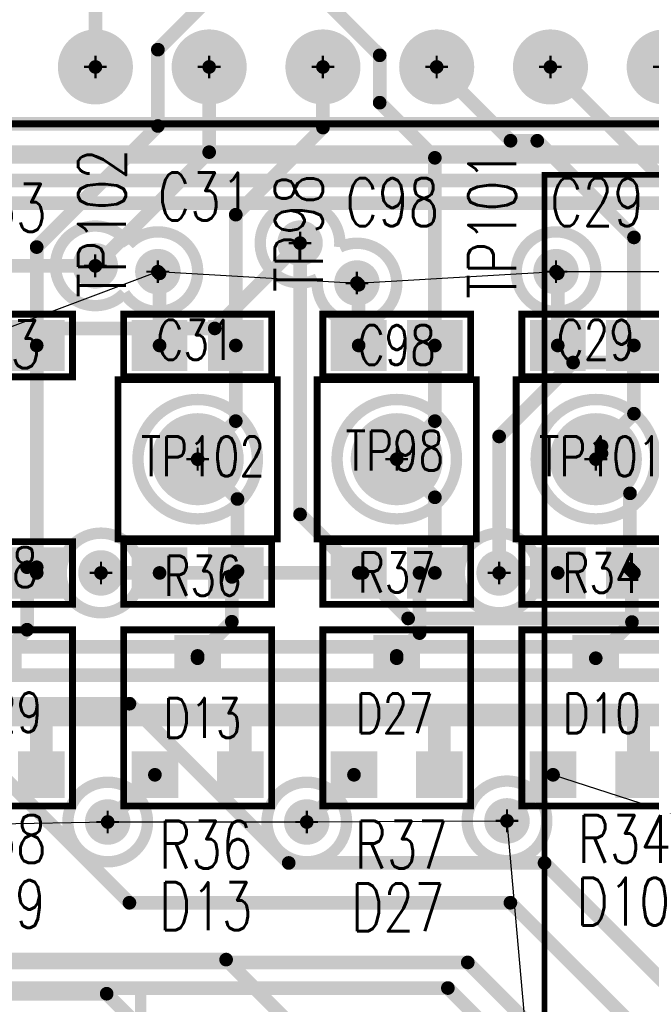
# Model space of a CAD drawing. Extents: x -7.2 to 18.3, y -5.6 to 10.9.
# Tile 41 of 112: x 4.159 to 4.714, y 1.076 to 1.941. Entities that reach past the tile are written whole.
import ezdxf
from ezdxf.enums import TextEntityAlignment as Align

# ---------------------------------------------------------------- set-up
doc = ezdxf.new("R2010")
doc.units = 0
for name, pattern in [('SIG_141', [2, 1, 1]), ('SIG_144', [2, 1, 1]), ('SIG_153', [2, 1, 1]), ('SIG_16', [2, 1, 1]), ('SIG_170', [2, 1, 1]), ('SIG_171', [2, 1, 1]), ('SIG_174', [2, 1, 1]), ('SIG_182', [2, 1, 1]), ('SIG_183', [2, 1, 1]), ('SIG_186', [2, 1, 1]), ('SIG_187', [2, 1, 1]), ('SIG_190', [2, 1, 1]), ('SIG_192', [2, 1, 1]), ('SIG_194', [2, 1, 1]), ('SIG_195', [2, 1, 1]), ('SIG_205', [2, 1, 1]), ('SIG_207', [2, 1, 1]), ('SIG_208', [2, 1, 1]), ('SIG_209', [2, 1, 1]), ('SIG_212', [2, 1, 1]), ('SIG_216', [2, 1, 1]), ('SIG_28', [2, 1, 1]), ('SIG_38', [2, 1, 1]), ('SIG_55', [2, 1, 1])]:
    doc.linetypes.add(name, pattern=pattern)
for name, color, linetype in [('2D_LINE_100', 2, 'CONTINUOUS'), ('DRIL_NPLTE_THRU_01', 16, 'CONTINUOUS'), ('DRIL_NPLTE_THRU_03', 146, 'CONTINUOUS'), ('DRIL_NPLTE_THRU_04', 176, 'CONTINUOUS'), ('DRIL_PLTE_THRU_01', 16, 'CONTINUOUS'), ('DRIL_PLTE_THRU_03', 146, 'CONTINUOUS'), ('DRIL_PLTE_THRU_04', 176, 'CONTINUOUS'), ('DRIL_SYMBOL', 254, 'CONTINUOUS'), ('LINK_00', 2, 'CONTINUOUS'), ('PADS_BOT', 5, 'CONTINUOUS'), ('PADS_INNER', 1, 'CONTINUOUS'), ('PADS_TOP', 1, 'CONTINUOUS'), ('PADS_XR_131', 3, 'CONTINUOUS'), ('PADS_XR_132', 6, 'CONTINUOUS'), ('PADS_XR_133', 254, 'CONTINUOUS'), ('PART_NAME_123', 255, 'CONTINUOUS'), ('PART_NAME_129', 2, 'CONTINUOUS'), ('PART_TOP_2DLINE_123', 255, 'CONTINUOUS'), ('PART_TOP_2DLINE_129', 2, 'CONTINUOUS'), ('POUR_OUTLINE_03', 130, 'CONTINUOUS'), ('POUR_VOID_03', 130, 'CONTINUOUS'), ('TRACE_01', 1, 'CONTINUOUS'), ('TRACE_04', 5, 'CONTINUOUS'), ('VIAPTS', 56, 'CONTINUOUS')]:
    doc.layers.add(name, color=color, linetype=linetype)
doc.styles.add('W0$001', font='simplex', dxfattribs={"width": 0.75})
doc.styles.add('W0$006', font='simplex', dxfattribs={"width": 0.75})

# ---------------------------------------------------------------- blocks, each defined once
blk = doc.blocks.new('SMOOTH_0$005')
at = {"const_width": 0.0025}
blk.add_lwpolyline([(-0.00125, 0, 1), (0.00125, 0, 1)], format="xyb", close=True, dxfattribs=at)
blk = doc.blocks.new('DRAWING_291')
at = {"layer": '2D_LINE_100', "const_width": 0.005}
blk.add_lwpolyline([(-0.13, 0.175), (2.96646, 0.175), (2.96646, -1.82), (-0.13, -1.82)], close=True, dxfattribs=at)
at = {"layer": '2D_LINE_100'}
blk.add_blockref('SMOOTH_0$005', (-0.13, 0.175), dxfattribs=at)
blk = doc.blocks.new('POUR_VOID_64')
at = {"layer": 'POUR_VOID_03', "const_width": 0.01}
blk.add_lwpolyline([(-15.57581, -17.66834, -2.912434), (-15.57979, -17.71116, -2.912434)], format="xyb", close=True, dxfattribs=at)
blk = doc.blocks.new('POUR_VOID_63')
at = {"layer": 'POUR_VOID_03', "const_width": 0.01}
blk.add_lwpolyline([(-15.5678, -17.8572, 1), (-15.4628, -17.8572, 1)], format="xyb", close=True, dxfattribs=at)
blk = doc.blocks.new('POUR_VOID_62')
at = {"layer": 'POUR_VOID_03', "const_width": 0.01}
blk.add_lwpolyline([(-15.6353, -17.9572, 1), (-15.5653, -17.9572, 1)], format="xyb", close=True, dxfattribs=at)
blk = doc.blocks.new('POUR_VOID_61')
at = {"layer": 'POUR_VOID_03', "const_width": 0.01}
blk.add_lwpolyline([(-15.6294, -18.1762, 1), (-15.5594, -18.1762, 1)], format="xyb", close=True, dxfattribs=at)
blk = doc.blocks.new('POUR_VOID_60')
at = {"layer": 'POUR_VOID_03', "const_width": 0.01}
blk.add_lwpolyline([(-15.39048, -17.67076, -3.835671), (-15.41012, -17.69874, -3.835671)], format="xyb", close=True, dxfattribs=at)
blk = doc.blocks.new('POUR_VOID_59')
at = {"layer": 'POUR_VOID_03', "const_width": 0.01}
blk.add_lwpolyline([(-15.3928, -17.8572, 1), (-15.2878, -17.8572, 1)], format="xyb", close=True, dxfattribs=at)
blk = doc.blocks.new('POUR_VOID_58')
at = {"layer": 'POUR_VOID_03', "const_width": 0.01}
blk.add_lwpolyline([(-15.4544, -18.1762, 1), (-15.3844, -18.1762, 1)], format="xyb", close=True, dxfattribs=at)
blk = doc.blocks.new('POUR_VOID_56')
at = {"layer": 'POUR_VOID_03', "const_width": 0.01}
blk.add_lwpolyline([(-15.2353, -17.6923, 1), (-15.1653, -17.6923, 1)], format="xyb", close=True, dxfattribs=at)
blk = doc.blocks.new('POUR_VOID_55')
at = {"layer": 'POUR_VOID_03', "const_width": 0.01}
blk.add_lwpolyline([(-15.2178, -17.8572, 1), (-15.1128, -17.8572, 1)], format="xyb", close=True, dxfattribs=at)
blk = doc.blocks.new('POUR_VOID_54')
at = {"layer": 'POUR_VOID_03', "const_width": 0.01}
blk.add_lwpolyline([(-15.2853, -17.9572, 1), (-15.2153, -17.9572, 1)], format="xyb", close=True, dxfattribs=at)
blk = doc.blocks.new('POUR_VOID_53')
at = {"layer": 'POUR_VOID_03', "const_width": 0.01}
blk.add_lwpolyline([(-15.2784, -18.1752, 1), (-15.2084, -18.1752, 1)], format="xyb", close=True, dxfattribs=at)
blk = doc.blocks.new('POUR_OUTLINE_1')
at = {"layer": 'POUR_OUTLINE_03', "const_width": 0.01}
blk.add_lwpolyline([(-13.68517, -17.3132), (-14.06482, -17.3132, -2.315909), (-14.11578, -17.3132), (-14.3203, -17.3132), (-14.3203, -17.5922), (-14.5403, -17.5922, -1), (-14.6103, -17.5922), (-15.9453, -17.5922, -1), (-16.0153, -17.5922), (-16.1093, -17.5922), (-16.1093, -17.69399, -8.305766), (-16.1093, -17.71061), (-16.1093, -18.3222), (-15.5653, -18.3222), (-15.5653, -19.4772), (-14.9203, -19.4772, -4.999895), (-14.8203, -19.4772), (-12.0449, -19.4772)], format="xyb", dxfattribs=at)
for name in ['POUR_VOID_60', 'POUR_VOID_64', 'POUR_VOID_56', 'POUR_VOID_63', 'POUR_VOID_59', 'POUR_VOID_55', 'POUR_VOID_62', 'POUR_VOID_54', 'POUR_VOID_61', 'POUR_VOID_58', 'POUR_VOID_53']:
    blk.add_blockref(name, (0, 0))
blk = doc.blocks.new('POUR_HEADER_0')
blk.add_blockref('POUR_OUTLINE_1', (16.9203, 12.3322))
blk = doc.blocks.new('SMOOTH_0$006')
at = {"const_width": 0.003}
blk.add_lwpolyline([(-0.0015, 0, 1), (0.0015, 0, 1)], format="xyb", close=True, dxfattribs=at)
blk = doc.blocks.new('SMOOTH_0$001')
at = {"const_width": 0.0005}
blk.add_lwpolyline([(-0.00025, 0, 1), (0.00025, 0, 1)], format="xyb", close=True, dxfattribs=at)
blk = doc.blocks.new('PART_BODY_TOP_339')
at = {"layer": 'PART_TOP_2DLINE_123', "const_width": 0.006}
blk.add_lwpolyline([(-0.065, -0.02756), (0.065, -0.02756), (0.065, 0.02756), (-0.065, 0.02756)], close=True, dxfattribs=at)
at = {"layer": 'PART_TOP_2DLINE_129', "const_width": 0.001}
blk.add_lwpolyline([(-0.065, -0.03), (0.065, -0.03), (0.065, 0.02756), (-0.065, 0.02756)], close=True, dxfattribs=at)
at = {"layer": 'PART_TOP_2DLINE_123'}
for p in [(-0.065, 0.02756), (0.065, 0.02756), (-0.065, -0.02756), (0.065, -0.02756)]:
    blk.add_blockref('SMOOTH_0$006', p, dxfattribs=at)
at = {"layer": 'PART_TOP_2DLINE_129'}
for p in [(-0.065, 0.02756), (0.065, 0.02756), (-0.065, -0.03), (0.065, -0.03)]:
    blk.add_blockref('SMOOTH_0$001', p, dxfattribs=at)
blk = doc.blocks.new('DRIL_HOLE_0')
blk.add_lwpolyline([(0, 0, 1), (0, 0, 1)], format="xyb", close=True)
blk = doc.blocks.new('PAD_1')
blk.add_lwpolyline([(0, 0, 1), (0, 0, 1)], format="xyb", close=True)
blk = doc.blocks.new('PAD_46')
at = {"const_width": 0.045}
blk.add_lwpolyline([(-0.0245, 0), (0.0245, 0)], dxfattribs=at)
blk = doc.blocks.new('PAD_47')
at = {"const_width": 0.039}
blk.add_lwpolyline([(-0.0215, 0), (0.0215, 0)], dxfattribs=at)
blk = doc.blocks.new('STK_TOP_14')
at = {"layer": 'DRIL_PLTE_THRU_01'}
blk.add_blockref('DRIL_HOLE_0', (0, 0), dxfattribs=at)
at = {"layer": 'DRIL_PLTE_THRU_03'}
blk.add_blockref('DRIL_HOLE_0', (0, 0), dxfattribs=at)
at = {"layer": 'DRIL_PLTE_THRU_04'}
blk.add_blockref('DRIL_HOLE_0', (0, 0), dxfattribs=at)
at = {"layer": 'PADS_BOT'}
blk.add_blockref('PAD_1', (0, 0), dxfattribs=at)
at = {"layer": 'PADS_INNER'}
blk.add_blockref('PAD_1', (0, 0), dxfattribs=at)
at = {"layer": 'PADS_TOP'}
blk.add_blockref('PAD_47', (0, 0), dxfattribs=at)
at = {"layer": 'PADS_XR_131'}
blk.add_blockref('PAD_46', (0, 0), dxfattribs=at)
at = {"layer": 'PADS_XR_133'}
blk.add_blockref('PAD_47', (0, 0), dxfattribs=at)
blk = doc.blocks.new('SYM_TOP_12')
for name, p in [('PART_BODY_TOP_339', (0, 0)), ('STK_TOP_14', (-0.0335, 0)), ('STK_TOP_14', (0.0335, 0))]:
    blk.add_blockref(name, p)
blk = doc.blocks.new('PART_TOP_34')
blk.add_blockref('SYM_TOP_12', (0, 0))
at = {"layer": 'PART_NAME_123', "style": 'W0$006', "width": 0.75}
blk.add_text('C33', height=0.042, rotation=180, dxfattribs=at).set_placement((0.04, -0.1))
at = {"layer": 'PART_NAME_129', "style": 'W0$001', "width": 0.75}
blk.add_text('C33', height=0.042, rotation=180, dxfattribs=at).set_placement((0.045, 0.02))
blk = doc.blocks.new('PART_TOP_37')
blk.add_blockref('SYM_TOP_12', (0, 0))
at = {"layer": 'PART_NAME_123', "style": 'W0$006', "width": 0.75}
blk.add_text('C31', height=0.042, rotation=180, dxfattribs=at).set_placement((0.035, -0.11))
at = {"layer": 'PART_NAME_129', "style": 'W0$001', "width": 0.75}
blk.add_text('C31', height=0.035, rotation=180, dxfattribs=at).set_placement((0.0019, -0.0049), align=Align.MIDDLE_CENTER)
blk = doc.blocks.new('PART_BODY_TOP_362')
at = {"layer": 'PART_TOP_2DLINE_123', "const_width": 0.006}
blk.add_lwpolyline([(-0.5, 0.2), (3.295, 0.2), (3.295, -0.125), (-0.5, -0.125)], close=True, dxfattribs=at)
at = {"layer": 'PART_TOP_2DLINE_129', "const_width": 0.001}
blk.add_lwpolyline([(-1.095, 0.2), (3.935, 0.2), (3.935, -0.125), (-1.095, -0.125)], close=True, dxfattribs=at)
blk = doc.blocks.new('DRIL_SYMBOL_0$03')
at = {"layer": 'DRIL_SYMBOL', "const_width": 0.002}
for points in [[(0, -0.01), (0, 0.01)], [(-0.01, 0), (0.01, 0)]]:
    blk.add_lwpolyline(points, dxfattribs=at)
blk = doc.blocks.new('DRIL_HOLE_0$03')
at = {"const_width": 0.015}
blk.add_lwpolyline([(-0.0075, 0, 1), (0.0075, 0, 1)], format="xyb", close=True, dxfattribs=at)
blk.add_blockref('DRIL_SYMBOL_0$03', (0, 0))
blk = doc.blocks.new('PAD_66')
at = {"const_width": 0.025}
blk.add_lwpolyline([(0, -0.0125, 1), (0, 0.0125, 1)], format="xyb", close=True, dxfattribs=at)
blk = doc.blocks.new('PAD_69')
at = {"const_width": 0.033}
blk.add_lwpolyline([(0, -0.0165, 1), (0, 0.0165, 1)], format="xyb", close=True, dxfattribs=at)
blk = doc.blocks.new('STK_TOP_42')
at = {"layer": 'DRIL_PLTE_THRU_01'}
blk.add_blockref('DRIL_HOLE_0$03', (0, 0), dxfattribs=at)
at = {"layer": 'DRIL_PLTE_THRU_03'}
blk.add_blockref('DRIL_HOLE_0$03', (0, 0), dxfattribs=at)
at = {"layer": 'DRIL_PLTE_THRU_04'}
blk.add_blockref('DRIL_HOLE_0$03', (0, 0), dxfattribs=at)
at = {"layer": 'PADS_BOT'}
blk.add_blockref('PAD_66', (0, 0), dxfattribs=at)
at = {"layer": 'PADS_INNER'}
blk.add_blockref('PAD_66', (0, 0), dxfattribs=at)
at = {"layer": 'PADS_TOP'}
blk.add_blockref('PAD_66', (0, 0), dxfattribs=at)
at = {"layer": 'PADS_XR_131'}
blk.add_blockref('PAD_69', (0, 0), dxfattribs=at)
at = {"layer": 'PADS_XR_132'}
blk.add_blockref('PAD_69', (0, 0), dxfattribs=at)
blk = doc.blocks.new('SYM_TOP_35')
for name, p in [('PART_BODY_TOP_362', (0, 0)), ('STK_TOP_42', (0.5, 0.15)), ('STK_TOP_42', (0.6, 0.15)), ('STK_TOP_42', (0.7, 0.15)), ('STK_TOP_42', (0.8, 0.15)), ('STK_TOP_42', (0.9, 0.15)), ('STK_TOP_42', (1, 0.15))]:
    blk.add_blockref(name, p)
blk = doc.blocks.new('PART_TOP_63')
blk.add_blockref('SYM_TOP_35', (0, 0))
blk = doc.blocks.new('PART_BODY_TOP_363')
at = {"layer": 'PART_TOP_2DLINE_123', "const_width": 0.006}
blk.add_lwpolyline([(-0.065, -0.02756), (0.065, -0.02756), (0.065, 0.02756), (-0.065, 0.02756)], close=True, dxfattribs=at)
at = {"layer": 'PART_TOP_2DLINE_129', "const_width": 0.001}
blk.add_lwpolyline([(-0.065, -0.03), (0.065, -0.03), (0.065, 0.02756), (-0.065, 0.02756)], close=True, dxfattribs=at)
at = {"layer": 'PART_TOP_2DLINE_123'}
for p in [(-0.065, 0.02756), (0.065, 0.02756), (-0.065, -0.02756), (0.065, -0.02756)]:
    blk.add_blockref('SMOOTH_0$006', p, dxfattribs=at)
at = {"layer": 'PART_TOP_2DLINE_129'}
for p in [(-0.065, 0.02756), (0.065, 0.02756), (-0.065, -0.03), (0.065, -0.03)]:
    blk.add_blockref('SMOOTH_0$001', p, dxfattribs=at)
blk = doc.blocks.new('SYM_TOP_36')
for name, p in [('PART_BODY_TOP_363', (0, 0)), ('STK_TOP_14', (-0.0335, 0)), ('STK_TOP_14', (0.0335, 0))]:
    blk.add_blockref(name, p)
blk = doc.blocks.new('PART_TOP_82')
blk.add_blockref('SYM_TOP_36', (0, 0))
at = {"layer": 'PART_NAME_123', "style": 'W0$006', "width": 0.75}
blk.add_text('R34', height=0.042, dxfattribs=at).set_placement((-0.0161, -0.255))
at = {"layer": 'PART_NAME_129', "style": 'W0$001', "width": 0.75}
blk.add_text('R34', height=0.035, dxfattribs=at).set_placement((0.005, 0), align=Align.MIDDLE_CENTER)
blk = doc.blocks.new('PART_TOP_83')
blk.add_blockref('SYM_TOP_36', (0, 0))
at = {"layer": 'PART_NAME_123', "style": 'W0$006', "width": 0.75}
blk.add_text('R36', height=0.042, dxfattribs=at).set_placement((-0.0341, -0.26))
at = {"layer": 'PART_NAME_129', "style": 'W0$001', "width": 0.75}
blk.add_text('R36', height=0.035, dxfattribs=at).set_placement((-0.03, -0.02))
blk = doc.blocks.new('PART_TOP_92')
blk.add_blockref('SYM_TOP_36', (0, 0))
at = {"layer": 'PART_NAME_123', "style": 'W0$006', "width": 0.75}
blk.add_text('R37', height=0.042, dxfattribs=at).set_placement((-0.0371, -0.26))
at = {"layer": 'PART_NAME_129', "style": 'W0$001', "width": 0.75}
blk.add_text('R37', height=0.035, dxfattribs=at).set_placement((0, 0.00033), align=Align.MIDDLE_CENTER)
blk = doc.blocks.new('PART_TOP_93')
blk.add_blockref('SYM_TOP_36', (0, 0))
at = {"layer": 'PART_NAME_123', "style": 'W0$006', "width": 0.75}
blk.add_text('R38', height=0.042, rotation=180, dxfattribs=at).set_placement((0.04, 0.255))
at = {"layer": 'PART_NAME_129', "style": 'W0$001', "width": 0.75}
blk.add_text('R38', height=0.035, rotation=180, dxfattribs=at).set_placement((-0.0001, -0.0051), align=Align.MIDDLE_CENTER)
blk = doc.blocks.new('PART_TOP_113')
blk.add_blockref('SYM_TOP_12', (0, 0))
at = {"layer": 'PART_NAME_123', "style": 'W0$006', "width": 0.75}
blk.add_text('C98', height=0.042, dxfattribs=at).set_placement((-0.045, 0.105))
at = {"layer": 'PART_NAME_129', "style": 'W0$001', "width": 0.75}
blk.add_text('C98', height=0.035, dxfattribs=at).set_placement((0, 0.00033), align=Align.MIDDLE_CENTER)
blk = doc.blocks.new('PART_TOP_145')
blk.add_blockref('SYM_TOP_12', (0, 0))
at = {"layer": 'PART_NAME_123', "style": 'W0$006', "width": 0.75}
blk.add_text('C29', height=0.042, rotation=180, dxfattribs=at).set_placement((0.04, -0.105))
at = {"layer": 'PART_NAME_129', "style": 'W0$001', "width": 0.75}
blk.add_text('C29', height=0.035, rotation=180, dxfattribs=at).set_placement((0, -0.005), align=Align.MIDDLE_CENTER)
blk = doc.blocks.new('PART_BODY_TOP_358')
at = {"layer": 'PART_TOP_2DLINE_123', "const_width": 0.006}
blk.add_lwpolyline([(-0.07, -0.07), (-0.07, 0.07), (0.07, 0.07), (0.07, -0.07)], close=True, dxfattribs=at)
at = {"layer": 'PART_TOP_2DLINE_129', "const_width": 0.001}
blk.add_lwpolyline([(-0.07, -0.07), (-0.07, 0.07), (0.07, 0.07), (0.07, -0.07)], close=True, dxfattribs=at)
at = {"layer": 'PART_TOP_2DLINE_123'}
for p in [(-0.07, 0.07), (0.07, 0.07), (-0.07, -0.07), (0.07, -0.07)]:
    blk.add_blockref('SMOOTH_0$006', p, dxfattribs=at)
at = {"layer": 'PART_TOP_2DLINE_129'}
for p in [(-0.07, 0.07), (0.07, 0.07), (-0.07, -0.07), (0.07, -0.07)]:
    blk.add_blockref('SMOOTH_0$001', p, dxfattribs=at)
blk = doc.blocks.new('DRIL_SYMBOL_0$04')
at = {"layer": 'DRIL_SYMBOL', "const_width": 0.002}
for points in [[(0, -0.01), (0, 0.01)], [(-0.01, 0), (0.01, 0)]]:
    blk.add_lwpolyline(points, dxfattribs=at)
blk = doc.blocks.new('DRIL_HOLE_0$04')
at = {"const_width": 0.02}
blk.add_lwpolyline([(-0.01, 0, 1), (0.01, 0, 1)], format="xyb", close=True, dxfattribs=at)
blk.add_blockref('DRIL_SYMBOL_0$04', (0, 0))
blk = doc.blocks.new('PAD_55')
at = {"const_width": 0.0375}
blk.add_lwpolyline([(0, -0.01875, 1), (0, 0.01875, 1)], format="xyb", close=True, dxfattribs=at)
blk = doc.blocks.new('PAD_58')
at = {"const_width": 0.0405}
blk.add_lwpolyline([(0, -0.02025, 1), (0, 0.02025, 1)], format="xyb", close=True, dxfattribs=at)
blk = doc.blocks.new('STK_TOP_36')
at = {"layer": 'DRIL_PLTE_THRU_01'}
blk.add_blockref('DRIL_HOLE_0$04', (0, 0), dxfattribs=at)
at = {"layer": 'DRIL_PLTE_THRU_03'}
blk.add_blockref('DRIL_HOLE_0$04', (0, 0), dxfattribs=at)
at = {"layer": 'DRIL_PLTE_THRU_04'}
blk.add_blockref('DRIL_HOLE_0$04', (0, 0), dxfattribs=at)
at = {"layer": 'PADS_BOT'}
blk.add_blockref('PAD_55', (0, 0), dxfattribs=at)
at = {"layer": 'PADS_INNER'}
blk.add_blockref('PAD_55', (0, 0), dxfattribs=at)
at = {"layer": 'PADS_TOP'}
blk.add_blockref('PAD_55', (0, 0), dxfattribs=at)
at = {"layer": 'PADS_XR_131'}
blk.add_blockref('PAD_58', (0, 0), dxfattribs=at)
at = {"layer": 'PADS_XR_132'}
blk.add_blockref('PAD_58', (0, 0), dxfattribs=at)
blk = doc.blocks.new('SYM_TOP_31')
for name in ['PART_BODY_TOP_358', 'STK_TOP_36']:
    blk.add_blockref(name, (0, 0))
blk = doc.blocks.new('PART_TOP_372')
blk.add_blockref('SYM_TOP_31', (0, 0))
at = {"layer": 'PART_NAME_123', "style": 'W0$006', "width": 0.75}
blk.add_text('TP101', height=0.042, rotation=90, dxfattribs=at).set_placement((-0.0701, 0.141))
at = {"layer": 'PART_NAME_129', "style": 'W0$001', "width": 0.75}
blk.add_text('TP101', height=0.035, dxfattribs=at).set_placement((-0.05, -0.015))
blk = doc.blocks.new('PART_TOP_373')
blk.add_blockref('SYM_TOP_31', (0, 0))
at = {"layer": 'PART_NAME_123', "style": 'W0$006', "width": 0.75}
blk.add_text('TP102', height=0.042, rotation=90, dxfattribs=at).set_placement((-0.0631, 0.142))
at = {"layer": 'PART_NAME_129', "style": 'W0$001', "width": 0.75}
blk.add_text('TP102', height=0.035, dxfattribs=at).set_placement((-0.05, -0.015))
blk = doc.blocks.new('PART_TOP_394')
blk.add_blockref('SYM_TOP_31', (0, 0))
at = {"layer": 'PART_NAME_123', "style": 'W0$006', "width": 0.75}
blk.add_text('TP98', height=0.042, dxfattribs=at).set_placement((0.147, 0.0651))
at = {"layer": 'PART_NAME_129', "style": 'W0$001', "width": 0.75}
blk.add_text('TP98', height=0.035, rotation=270, dxfattribs=at).set_placement((-0.01, 0.045))
blk = doc.blocks.new('PART_BODY_TOP_429')
at = {"layer": 'PART_TOP_2DLINE_123', "const_width": 0.006}
blk.add_lwpolyline([(0.065, 0.075), (-0.065, 0.075), (-0.065, -0.08), (0.065, -0.08)], close=True, dxfattribs=at)
at = {"layer": 'PART_TOP_2DLINE_129', "const_width": 0.001}
blk.add_lwpolyline([(0.065, 0.075), (-0.065, 0.075), (-0.065, -0.08), (0.065, -0.08)], close=True, dxfattribs=at)
at = {"layer": 'PART_TOP_2DLINE_123'}
for p in [(-0.065, 0.075), (0.065, 0.075), (-0.065, -0.08), (0.065, -0.08)]:
    blk.add_blockref('SMOOTH_0$006', p, dxfattribs=at)
at = {"layer": 'PART_TOP_2DLINE_129'}
for p in [(-0.065, 0.075), (0.065, 0.075), (-0.065, -0.08), (0.065, -0.08)]:
    blk.add_blockref('SMOOTH_0$001', p, dxfattribs=at)
blk = doc.blocks.new('PAD_12')
at = {"const_width": 0.041}
blk.add_lwpolyline([(-0.0205, 0), (0.0205, 0)], dxfattribs=at)
blk = doc.blocks.new('PAD_11')
at = {"const_width": 0.035}
blk.add_lwpolyline([(-0.0175, 0), (0.0175, 0)], dxfattribs=at)
blk = doc.blocks.new('STK_TOP_9')
at = {"layer": 'DRIL_NPLTE_THRU_01'}
blk.add_blockref('DRIL_HOLE_0', (0, 0), dxfattribs=at)
at = {"layer": 'DRIL_NPLTE_THRU_03'}
blk.add_blockref('DRIL_HOLE_0', (0, 0), dxfattribs=at)
at = {"layer": 'DRIL_NPLTE_THRU_04'}
blk.add_blockref('DRIL_HOLE_0', (0, 0), dxfattribs=at)
at = {"layer": 'PADS_BOT'}
blk.add_blockref('PAD_1', (0, 0), dxfattribs=at)
at = {"layer": 'PADS_INNER'}
blk.add_blockref('PAD_1', (0, 0), dxfattribs=at)
at = {"layer": 'PADS_TOP'}
blk.add_blockref('PAD_11', (0, 0), dxfattribs=at)
at = {"layer": 'PADS_XR_131'}
blk.add_blockref('PAD_12', (0, 0), dxfattribs=at)
at = {"layer": 'PADS_XR_133'}
blk.add_blockref('PAD_11', (0, 0), dxfattribs=at)
blk = doc.blocks.new('SYM_TOP_102')
for name, p in [('PART_BODY_TOP_429', (0, 0)), ('STK_TOP_9', (-0.00009, 0.04998)), ('STK_TOP_9', (-0.03761, -0.0525)), ('STK_TOP_9', (0.0375, -0.0525))]:
    blk.add_blockref(name, p)
blk = doc.blocks.new('PART_TOP_579')
blk.add_blockref('SYM_TOP_102', (0, 0))
at = {"layer": 'PART_NAME_123', "style": 'W0$006', "width": 0.75}
blk.add_text('D10', height=0.042, dxfattribs=at).set_placement((-0.0171, -0.185))
at = {"layer": 'PART_NAME_129', "style": 'W0$001', "width": 0.75}
blk.add_text('D10', height=0.035, dxfattribs=at).set_placement((-0.0291, -0.016))
blk = doc.blocks.new('PART_TOP_580')
blk.add_blockref('SYM_TOP_102', (0, 0))
at = {"layer": 'PART_NAME_123', "style": 'W0$006', "width": 0.75}
blk.add_text('D13', height=0.042, dxfattribs=at).set_placement((-0.0341, -0.189))
at = {"layer": 'PART_NAME_129', "style": 'W0$001', "width": 0.75}
blk.add_text('D13', height=0.035, dxfattribs=at).set_placement((-0.0301, -0.02))
blk = doc.blocks.new('PART_TOP_584')
blk.add_blockref('SYM_TOP_102', (0, 0))
at = {"layer": 'PART_NAME_123', "style": 'W0$006', "width": 0.75}
blk.add_text('D27', height=0.042, dxfattribs=at).set_placement((-0.0401, -0.19))
at = {"layer": 'PART_NAME_129', "style": 'W0$001', "width": 0.75}
blk.add_text('D27', height=0.035, dxfattribs=at).set_placement((-0.0361, -0.016))
blk = doc.blocks.new('PART_TOP_585')
blk.add_blockref('SYM_TOP_102', (0, 0))
at = {"layer": 'PART_NAME_123', "style": 'W0$006', "width": 0.75}
blk.add_text('D29', height=0.042, dxfattribs=at).set_placement((-0.0411, -0.187))
at = {"layer": 'PART_NAME_129', "style": 'W0$001', "width": 0.75}
blk.add_text('D29', height=0.035, dxfattribs=at).set_placement((-0.0301, -0.015))
blk = doc.blocks.new('SMOOTH_0$012')
at = {"const_width": 0.006}
blk.add_lwpolyline([(-0.003, 0, 1), (0.003, 0, 1)], format="xyb", close=True, dxfattribs=at)
blk = doc.blocks.new('SMOOTH_0$02')
at = {"const_width": 0.01}
blk.add_lwpolyline([(-0.005, 0, 1), (0.005, 0, 1)], format="xyb", close=True, dxfattribs=at)
blk = doc.blocks.new('DRIL_SYMBOL_0$018')
at = {"layer": 'DRIL_SYMBOL', "const_width": 0.002}
for points in [[(0, -0.01), (0, 0.01)], [(-0.01, 0), (0.01, 0)]]:
    blk.add_lwpolyline(points, dxfattribs=at)
blk = doc.blocks.new('DRIL_HOLE_0$018')
at = {"const_width": 0.009}
blk.add_lwpolyline([(-0.0045, 0, 1), (0.0045, 0, 1)], format="xyb", close=True, dxfattribs=at)
blk.add_blockref('DRIL_SYMBOL_0$018', (0, 0))
blk = doc.blocks.new('PAD_138')
at = {"const_width": 0.02}
blk.add_lwpolyline([(0, -0.01, 1), (0, 0.01, 1)], format="xyb", close=True, dxfattribs=at)
blk = doc.blocks.new('STK_TOP_4')
at = {"layer": 'DRIL_PLTE_THRU_01'}
blk.add_blockref('DRIL_HOLE_0$018', (0, 0), dxfattribs=at)
at = {"layer": 'DRIL_PLTE_THRU_03'}
blk.add_blockref('DRIL_HOLE_0$018', (0, 0), dxfattribs=at)
at = {"layer": 'DRIL_PLTE_THRU_04'}
blk.add_blockref('DRIL_HOLE_0$018', (0, 0), dxfattribs=at)
at = {"layer": 'PADS_BOT'}
blk.add_blockref('PAD_138', (0, 0), dxfattribs=at)
at = {"layer": 'PADS_INNER'}
blk.add_blockref('PAD_138', (0, 0), dxfattribs=at)
at = {"layer": 'PADS_TOP'}
blk.add_blockref('PAD_138', (0, 0), dxfattribs=at)
blk = doc.blocks.new('SYM_TOP_2')
blk.add_blockref('STK_TOP_4', (0, 0))

msp = doc.modelspace()

# ---------------------------------------------------------------- linework, layer by layer
at = {"layer": 'LINK_00', "linetype": 'SIG_16'}
for p, q in [((4.1066, 1.655), (4.2801, 1.7199)), ((4.2801, 1.7199), (4.4551, 1.7099)), ((4.4551, 1.7099), (4.6301, 1.7199)), ((4.6301, 1.7199), (4.8051, 1.7199)), ((4.62749, 1.2775), (4.802, 1.221)), ((4.058, 1.233), (4.236, 1.236)), ((4.236, 1.236), (4.411, 1.236)), ((4.411, 1.236), (4.587, 1.237)), ((4.587, 1.237), (4.6527, 0.4924))]:
    msp.add_line(p, q, dxfattribs=at)
at = {"layer": 'TRACE_01', "linetype": 'SIG_28', "const_width": 0.012}
msp.add_lwpolyline([(4.2252, 1.8999), (4.2252, 1.9849), (4.1802, 2.0299), (4.1802, 2.0651), (4.2251, 2.11), (4.2251, 2.1848), (4.2503, 2.21), (4.8751, 2.21), (5.0226, 2.3575), (5.0226, 2.4026), (5.075, 2.455), (5.1175, 2.455), (5.1425, 2.48), (5.1425, 2.5225), (5.1815, 2.5615), (5.27, 2.5615)], dxfattribs=at)
at = {"layer": 'TRACE_01', "linetype": 'SIG_187', "const_width": 0.012}
msp.add_lwpolyline([(4.4652, 0.7534), (4.4652, 0.8549), (4.2351, 1.085), (3.8251, 1.085), (3.695, 1.2151), (3.695, 1.3001), (3.4601, 1.535), (3.2451, 1.535), (3.0802, 1.6999), (3.0802, 1.9249), (3.1252, 1.9699), (3.1252, 2.0499)], dxfattribs=at)
at = {"layer": 'TRACE_01', "linetype": 'SIG_209', "const_width": 0.012}
for points in [[(4.1736, 1.655), (4.1736, 1.7415), (4.2801, 1.848), (4.2801, 1.9151), (4.32, 1.955), (4.32, 1.99), (4.2601, 2.0499), (4.2252, 2.0499)], [(4.14001, 1.37998), (4.1651, 1.40507), (4.1651, 1.46), (4.1736, 1.46), (4.1736, 1.655)], [(4.1736, 1.455), (4.1736, 1.655)]]:
    msp.add_lwpolyline(points, dxfattribs=at)
at = {"layer": 'TRACE_01', "linetype": 'SIG_216', "const_width": 0.012}
for points in [[(4.5236, 1.655), (4.5236, 1.82), (4.4751, 1.8685), (4.4751, 1.9101), (4.4252, 1.96), (4.4252, 2.0499)], [(4.4901, 1.555), (4.5236, 1.5885), (4.5236, 1.655)], [(4.5236, 1.455), (4.5236, 1.5215), (4.4901, 1.555)], [(4.49001, 1.37998), (4.49002, 1.38202), (4.5101, 1.4021), (4.5101, 1.455), (4.5236, 1.455)]]:
    msp.add_lwpolyline(points, dxfattribs=at)
at = {"layer": 'TRACE_01', "linetype": 'SIG_186', "const_width": 0.012}
msp.add_lwpolyline([(4.6152, 0.7534), (4.6152, 0.8399), (4.3401, 1.115), (3.8351, 1.115), (3.716, 1.2341), (3.716, 1.3141), (3.4551, 1.575), (3.2651, 1.575), (3.1252, 1.7149), (3.1252, 1.8999)], dxfattribs=at)
at = {"layer": 'TRACE_01', "linetype": 'SIG_212', "const_width": 0.012}
msp.add_lwpolyline([(4.2251, 1.725), (4.2252, 1.725), (4.3252, 1.825), (4.3252, 1.8999)], dxfattribs=at)
at = {"layer": 'TRACE_01', "linetype": 'SIG_183', "const_width": 0.012}
for points in [[(4.3486, 1.655), (4.3486, 1.77), (4.4252, 1.8466), (4.4252, 1.8999)], [(4.3151, 1.555), (4.3486, 1.5885), (4.3486, 1.655)], [(4.3486, 1.455), (4.3501, 1.4565), (4.3501, 1.52), (4.3151, 1.555)], [(4.31501, 1.37998), (4.31502, 1.38202), (4.3451, 1.4121), (4.3451, 1.4515), (4.3486, 1.455)]]:
    msp.add_lwpolyline(points, dxfattribs=at)
at = {"layer": 'TRACE_01', "linetype": 'SIG_182', "const_width": 0.012}
for points in [[(4.6986, 1.655), (4.6986, 1.75), (4.6136, 1.835), (4.5901, 1.835), (4.5252, 1.8999)], [(4.6651, 1.555), (4.6701, 1.56), (4.6701, 1.5665), (4.6986, 1.595), (4.6986, 1.655)], [(4.66501, 1.37998), (4.69685, 1.41182), (4.69685, 1.45675), (4.6951, 1.4585), (4.6951, 1.525), (4.6651, 1.555)], [(4.6986, 1.455), (4.6951, 1.4585), (4.6951, 1.525), (4.6651, 1.555)]]:
    msp.add_lwpolyline(points, dxfattribs=at)
at = {"layer": 'TRACE_01', "linetype": 'SIG_174', "const_width": 0.012}
msp.add_lwpolyline([(4.8736, 1.655), (4.8736, 1.7365), (4.8251, 1.785), (4.7401, 1.785), (4.6252, 1.8999)], dxfattribs=at)
at = {"layer": 'TRACE_01', "linetype": 'SIG_38', "const_width": 0.012}
msp.add_lwpolyline([(4.4566, 1.455), (4.4051, 1.5065), (4.4051, 1.745)], dxfattribs=at)
at = {"layer": 'TRACE_01', "linetype": 'SIG_16', "const_width": 0.012}
for points in [[(4.2816, 1.655), (4.2816, 1.7184), (4.2801, 1.7199)], [(4.6316, 1.655), (4.6316, 1.7184), (4.6301, 1.7199)], [(4.4566, 1.655), (4.4566, 1.7084), (4.4551, 1.7099)], [(4.236, 1.236), (4.27749, 1.27749), (4.27749, 1.2775)], [(4.411, 1.236), (4.45249, 1.27749), (4.45249, 1.2775)], [(4.587, 1.237), (4.62749, 1.27749), (4.62749, 1.2775)]]:
    msp.add_lwpolyline(points, dxfattribs=at)
at = {"layer": 'TRACE_01', "linetype": 'SIG_144', "const_width": 0.012}
msp.add_lwpolyline([(4.2301, 1.455), (4.2816, 1.455)], dxfattribs=at)
at = {"layer": 'TRACE_01', "linetype": 'SIG_141', "const_width": 0.012}
msp.add_lwpolyline([(4.6316, 1.455), (4.5801, 1.455)], dxfattribs=at)
at = {"layer": 'TRACE_01', "linetype": 'SIG_153', "const_width": 0.02}
for points in [[(4.0026, 1.2775), (4.0026, 1.33), (4.1776, 1.33)], [(4.1776, 1.33), (4.0026, 1.33)], [(4.1776, 1.2775), (4.1776, 1.33), (4.2776, 1.33)], [(4.2776, 1.33), (4.1776, 1.33)], [(4.4526, 1.33), (4.2776, 1.33)], [(4.3526, 1.2775), (4.3526, 1.33), (4.4526, 1.33)], [(4.5276, 1.2775), (4.5276, 1.33), (4.4526, 1.33)], [(4.555, 1.33), (4.4526, 1.33)], [(4.5276, 1.2775), (4.5276, 1.33), (4.555, 1.33)], [(4.6276, 1.33), (4.555, 1.33)], [(4.7501, 1.155), (4.7501, 1.33), (4.6276, 1.33)], [(4.7026, 1.33), (4.6276, 1.33)], [(4.8776, 1.2775), (4.8776, 1.3125), (4.8601, 1.33), (4.7026, 1.33)], [(4.7026, 1.2775), (4.7026, 1.33)]]:
    msp.add_lwpolyline(points, dxfattribs=at)
at = {"layer": 'TRACE_04', "linetype": 'SIG_205', "const_width": 0.012}
msp.add_lwpolyline([(3.1752, 1.9749), (3.1752, 1.87), (3.2202, 1.825), (3.7801, 1.825), (3.8151, 1.86), (3.9401, 1.86), (3.9751, 1.825), (5.0401, 1.825), (5.0851, 1.78)], dxfattribs=at)
at = {"layer": 'TRACE_04', "linetype": 'SIG_38', "const_width": 0.012}
msp.add_lwpolyline([(1.674, 1.933), (2.0549, 1.933), (2.168, 1.8199), (3.0452, 1.8199), (3.0901, 1.775), (3.2601, 1.775), (3.35015, 1.68495), (3.62515, 1.68495), (3.6401, 1.67), (3.8151, 1.67), (3.845, 1.6999), (3.9051, 1.6999), (3.935, 1.67), (4.3301, 1.67), (4.4051, 1.745)], dxfattribs=at)
at = {"layer": 'TRACE_04', "linetype": 'SIG_207', "const_width": 0.012}
msp.add_lwpolyline([(3.2252, 1.8999), (3.2751, 1.85), (3.7601, 1.85), (3.8051, 1.895), (3.9401, 1.895), (3.9851, 1.85), (5.0851, 1.85), (5.1151, 1.82), (5.2551, 1.82)], dxfattribs=at)
at = {"layer": 'TRACE_04', "linetype": 'SIG_192', "const_width": 0.012}
msp.add_lwpolyline([(3.4751, 1.75), (3.5551, 1.75), (3.5801, 1.775), (3.8701, 1.775), (3.8951, 1.8), (4.9951, 1.8), (5.0151, 1.78)], dxfattribs=at)
at = {"layer": 'TRACE_04', "linetype": 'SIG_190', "const_width": 0.012}
msp.add_lwpolyline([(3.3601, 1.745), (3.3952, 1.7099), (3.575, 1.7099), (3.6151, 1.75), (3.8901, 1.75), (3.9201, 1.78), (4.8751, 1.78), (4.9251, 1.73), (5.3901, 1.73)], dxfattribs=at)
at = {"layer": 'TRACE_04', "linetype": 'SIG_171', "const_width": 0.012}
msp.add_lwpolyline([(2.5752, 1.7499), (2.9051, 1.7499), (2.9801, 1.6749), (3.2351, 1.6749), (3.30731, 1.6049), (3.5101, 1.6049), (3.77499, 1.34001), (4.2551, 1.34), (4.3951, 1.2), (4.62, 1.2), (4.7501, 1.0699), (4.8701, 1.0699)], dxfattribs=at)
at = {"layer": 'TRACE_04', "linetype": 'SIG_141', "const_width": 0.012}
msp.add_lwpolyline([(4.5801, 1.455), (4.5801, 1.575), (4.6451, 1.64), (4.8051, 1.64), (4.8551, 1.69), (5.9101, 1.69), (5.9701, 1.75), (6.0151, 1.75)], dxfattribs=at)
at = {"layer": 'TRACE_04', "linetype": 'SIG_212', "const_width": 0.012}
msp.add_lwpolyline([(3.9401, 1.725), (4.2251, 1.725)], dxfattribs=at)
at = {"layer": 'TRACE_04', "linetype": 'SIG_208', "const_width": 0.012}
msp.add_lwpolyline([(3.1802, 1.715), (3.2351, 1.715), (3.3202, 1.6299), (3.5201, 1.6299), (3.785, 1.365), (4.8601, 1.365), (4.9501, 1.275), (5.1001, 1.275), (5.1501, 1.325), (5.1551, 1.325)], dxfattribs=at)
at = {"layer": 'TRACE_04', "linetype": 'SIG_170', "const_width": 0.012}
msp.add_lwpolyline([(2.6352, 1.7049), (2.9051, 1.7049), (2.9651, 1.6449), (3.2301, 1.6449), (3.29518, 1.5799), (3.5001, 1.5799), (3.765, 1.315), (4.1051, 1.315), (4.2551, 1.165), (4.59, 1.165), (4.7351, 1.0199), (4.8151, 1.0199)], dxfattribs=at)
at = {"layer": 'TRACE_04', "linetype": 'SIG_195', "const_width": 0.012}
msp.add_lwpolyline([(2.6901, 1.6549), (2.7651, 1.6549), (2.8251, 1.5949), (3.2102, 1.5949), (3.2752, 1.5299), (3.4751, 1.5299), (3.695, 1.31), (3.695, 1.225), (3.83, 1.09), (4.535, 1.09), (5.015, 0.61), (5.1502, 0.61), (5.2501, 0.7099)], dxfattribs=at)
at = {"layer": 'TRACE_04', "linetype": 'SIG_194', "const_width": 0.012}
msp.add_lwpolyline([(2.8502, 1.6399), (2.9102, 1.6399), (2.9302, 1.6199), (3.2202, 1.6199), (3.2852, 1.5549), (3.4901, 1.5549), (3.71635, 1.32865), (3.71635, 1.24365), (3.8475, 1.1125), (4.5525, 1.1125), (5.015, 0.65), (5.1401, 0.65), (5.1551, 0.665), (5.1551, 0.725)], dxfattribs=at)
at = {"layer": 'TRACE_04', "linetype": 'SIG_144', "const_width": 0.012}
msp.add_lwpolyline([(4.2301, 1.455), (4.4601, 1.455), (4.5001, 1.415), (4.8351, 1.415), (4.9301, 1.51), (4.9301, 1.56), (4.9751, 1.605), (5.3451, 1.605), (5.3901, 1.56), (6.1051, 1.56)], dxfattribs=at)
at = {"layer": 'TRACE_04', "linetype": 'SIG_55', "const_width": 0.012}
msp.add_lwpolyline([(3.6001, 1.5999), (3.81, 1.39), (4.8651, 1.39), (4.9651, 1.49), (4.9651, 1.545), (5.0001, 1.58), (5.2951, 1.58), (5.3601, 1.515), (6.1751, 1.515), (6.2501, 1.59), (6.7901, 1.59)], dxfattribs=at)

# ---------------------------------------------------------------- block references
at = {"linetype": 'SIG_153'}
msp.add_blockref('POUR_HEADER_0', (2.9101, 7.08), dxfattribs=at)
for name, p, rotation in [('PART_TOP_63', (5.2252, 2.0499), 180), ('PART_TOP_37', (4.3151, 1.655), 180), ('PART_TOP_145', (4.6651, 1.655), 180), ('PART_TOP_34', (4.1401, 1.655), 180), ('PART_TOP_394', (4.4901, 1.555), 90), ('PART_TOP_93', (4.1401, 1.455), 180)]:
    msp.add_blockref(name, p, dxfattribs=dict(rotation=rotation))
for name, p in [('PART_TOP_373', (4.3151, 1.555)), ('PART_TOP_372', (4.6651, 1.555)), ('PART_TOP_113', (4.4901, 1.655)), ('DRAWING_291', (4.7501, 1.63)), ('PART_TOP_83', (4.3151, 1.455)), ('PART_TOP_92', (4.4901, 1.455)), ('PART_TOP_82', (4.6651, 1.455)), ('PART_TOP_585', (4.1401, 1.33)), ('PART_TOP_580', (4.3151, 1.33)), ('PART_TOP_584', (4.4901, 1.33)), ('PART_TOP_579', (4.6651, 1.33))]:
    msp.add_blockref(name, p)
at = {"layer": 'TRACE_01'}
for name, p in [('SMOOTH_0$012', (4.2801, 1.9151)), ('SMOOTH_0$012', (4.4751, 1.9101)), ('SMOOTH_0$012', (4.2252, 1.8999)), ('SMOOTH_0$012', (4.3252, 1.8999)), ('SMOOTH_0$012', (4.4252, 1.8999)), ('SMOOTH_0$012', (4.5252, 1.8999)), ('SMOOTH_0$012', (4.6252, 1.8999)), ('SMOOTH_0$012', (4.4751, 1.8685)), ('SMOOTH_0$012', (4.2801, 1.848)), ('SMOOTH_0$012', (4.4252, 1.8466)), ('SMOOTH_0$012', (4.5901, 1.835)), ('SMOOTH_0$012', (4.6136, 1.835)), ('SMOOTH_0$012', (4.3252, 1.825)), ('SMOOTH_0$012', (4.5236, 1.82)), ('SMOOTH_0$012', (4.3486, 1.77)), ('SMOOTH_0$012', (4.4051, 1.745)), ('SMOOTH_0$012', (4.6986, 1.75)), ('SMOOTH_0$012', (4.1736, 1.7415)), ('SMOOTH_0$012', (4.2251, 1.725)), ('SMOOTH_0$012', (4.2252, 1.725)), ('SMOOTH_0$012', (4.2801, 1.7199)), ('SMOOTH_0$012', (4.2816, 1.7184)), ('SMOOTH_0$012', (4.6301, 1.7199)), ('SMOOTH_0$012', (4.6316, 1.7184)), ('SMOOTH_0$012', (4.4551, 1.7099)), ('SMOOTH_0$012', (4.4566, 1.7084)), ('SMOOTH_0$012', (4.1736, 1.655)), ('SMOOTH_0$012', (4.1736, 1.655)), ('SMOOTH_0$012', (4.1736, 1.655)), ('SMOOTH_0$012', (4.2816, 1.655)), ('SMOOTH_0$012', (4.3486, 1.655)), ('SMOOTH_0$012', (4.3486, 1.655)), ('SMOOTH_0$012', (4.4566, 1.655)), ('SMOOTH_0$012', (4.5236, 1.655)), ('SMOOTH_0$012', (4.5236, 1.655)), ('SMOOTH_0$012', (4.6316, 1.655)), ('SMOOTH_0$012', (4.6986, 1.655)), ('SMOOTH_0$012', (4.6986, 1.655)), ('SMOOTH_0$012', (4.3486, 1.5885)), ('SMOOTH_0$012', (4.5236, 1.5885)), ('SMOOTH_0$012', (4.6986, 1.595)), ('SMOOTH_0$012', (4.6701, 1.5665)), ('SMOOTH_0$012', (4.3151, 1.555)), ('SMOOTH_0$012', (4.3151, 1.555)), ('SMOOTH_0$012', (4.4901, 1.555)), ('SMOOTH_0$012', (4.4901, 1.555)), ('SMOOTH_0$012', (4.6651, 1.555)), ('SMOOTH_0$012', (4.6651, 1.555)), ('SMOOTH_0$012', (4.6651, 1.555)), ('SMOOTH_0$012', (4.6701, 1.56)), ('SMOOTH_0$012', (4.3501, 1.52)), ('SMOOTH_0$012', (4.5236, 1.5215)), ('SMOOTH_0$012', (4.6951, 1.525)), ('SMOOTH_0$012', (4.6951, 1.525)), ('SMOOTH_0$012', (4.4051, 1.5065)), ('SMOOTH_0$012', (4.1651, 1.46)), ('SMOOTH_0$012', (4.1736, 1.46)), ('SMOOTH_0$012', (4.6951, 1.4585)), ('SMOOTH_0$012', (4.6951, 1.4585)), ('SMOOTH_0$012', (4.1736, 1.455)), ('SMOOTH_0$012', (4.2301, 1.455)), ('SMOOTH_0$012', (4.2816, 1.455)), ('SMOOTH_0$012', (4.3451, 1.4515)), ('SMOOTH_0$012', (4.3486, 1.455)), ('SMOOTH_0$012', (4.3486, 1.455)), ('SMOOTH_0$012', (4.3501, 1.4565)), ('SMOOTH_0$012', (4.4566, 1.455)), ('SMOOTH_0$012', (4.5101, 1.455)), ('SMOOTH_0$012', (4.5236, 1.455)), ('SMOOTH_0$012', (4.5236, 1.455)), ('SMOOTH_0$012', (4.5801, 1.455)), ('SMOOTH_0$012', (4.6316, 1.455)), ('SMOOTH_0$012', (4.69685, 1.45675)), ('SMOOTH_0$012', (4.6986, 1.455)), ('SMOOTH_0$012', (4.3451, 1.4121)), ('SMOOTH_0$012', (4.69685, 1.41182)), ('SMOOTH_0$012', (4.1651, 1.40507)), ('SMOOTH_0$012', (4.5101, 1.4021)), ('SMOOTH_0$012', (4.31501, 1.37998)), ('SMOOTH_0$012', (4.31502, 1.38202)), ('SMOOTH_0$012', (4.49001, 1.37998)), ('SMOOTH_0$012', (4.49002, 1.38202)), ('SMOOTH_0$012', (4.66501, 1.37998)), ('SMOOTH_0$02', (4.1776, 1.33)), ('SMOOTH_0$02', (4.1776, 1.33)), ('SMOOTH_0$02', (4.1776, 1.33)), ('SMOOTH_0$02', (4.1776, 1.33)), ('SMOOTH_0$02', (4.2776, 1.33)), ('SMOOTH_0$02', (4.2776, 1.33)), ('SMOOTH_0$02', (4.2776, 1.33)), ('SMOOTH_0$02', (4.3526, 1.33)), ('SMOOTH_0$02', (4.4526, 1.33)), ('SMOOTH_0$02', (4.4526, 1.33)), ('SMOOTH_0$02', (4.4526, 1.33)), ('SMOOTH_0$02', (4.4526, 1.33)), ('SMOOTH_0$02', (4.5276, 1.33)), ('SMOOTH_0$02', (4.5276, 1.33)), ('SMOOTH_0$02', (4.555, 1.33)), ('SMOOTH_0$02', (4.555, 1.33)), ('SMOOTH_0$02', (4.555, 1.33)), ('SMOOTH_0$02', (4.6276, 1.33)), ('SMOOTH_0$02', (4.6276, 1.33)), ('SMOOTH_0$02', (4.6276, 1.33)), ('SMOOTH_0$02', (4.7026, 1.33)), ('SMOOTH_0$02', (4.7026, 1.33)), ('SMOOTH_0$02', (4.7026, 1.33)), ('SMOOTH_0$02', (4.1776, 1.2775)), ('SMOOTH_0$012', (4.27749, 1.2775)), ('SMOOTH_0$012', (4.27749, 1.27749)), ('SMOOTH_0$02', (4.3526, 1.2775)), ('SMOOTH_0$012', (4.45249, 1.2775)), ('SMOOTH_0$012', (4.45249, 1.27749)), ('SMOOTH_0$02', (4.5276, 1.2775)), ('SMOOTH_0$02', (4.5276, 1.2775)), ('SMOOTH_0$012', (4.62749, 1.2775)), ('SMOOTH_0$012', (4.62749, 1.27749)), ('SMOOTH_0$02', (4.7026, 1.2775)), ('SMOOTH_0$012', (4.236, 1.236)), ('SMOOTH_0$012', (4.411, 1.236)), ('SMOOTH_0$012', (4.587, 1.237)), ('SMOOTH_0$012', (4.3401, 1.115)), ('SMOOTH_0$012', (4.2351, 1.085))]:
    msp.add_blockref(name, p, dxfattribs=at)
at = {"layer": 'TRACE_04'}
for p in [(4.4051, 1.745), (4.2251, 1.725), (4.3301, 1.67), (4.6451, 1.64), (4.5801, 1.575), (4.2301, 1.455), (4.4601, 1.455), (4.5801, 1.455), (4.5001, 1.415), (4.2551, 1.34), (4.3951, 1.2), (4.62, 1.2), (4.2551, 1.165), (4.59, 1.165), (4.5525, 1.1125), (4.535, 1.09)]:
    msp.add_blockref('SMOOTH_0$012', p, dxfattribs=at)
at = {"layer": 'VIAPTS', "linetype": 'SIG_38'}
msp.add_blockref('SYM_TOP_2', (4.4051, 1.745), dxfattribs=at)
at = {"layer": 'VIAPTS', "linetype": 'SIG_212'}
msp.add_blockref('SYM_TOP_2', (4.2251, 1.725), dxfattribs=at)
at = {"layer": 'VIAPTS', "linetype": 'SIG_16'}
for p in [(4.2801, 1.7199), (4.6301, 1.7199), (4.4551, 1.7099), (4.236, 1.236), (4.411, 1.236), (4.587, 1.237)]:
    msp.add_blockref('SYM_TOP_2', p, dxfattribs=at)
at = {"layer": 'VIAPTS', "linetype": 'SIG_144'}
msp.add_blockref('SYM_TOP_2', (4.2301, 1.455), dxfattribs=at)
at = {"layer": 'VIAPTS', "linetype": 'SIG_141'}
msp.add_blockref('SYM_TOP_2', (4.5801, 1.455), dxfattribs=at)

doc.saveas('drawing.dxf')
